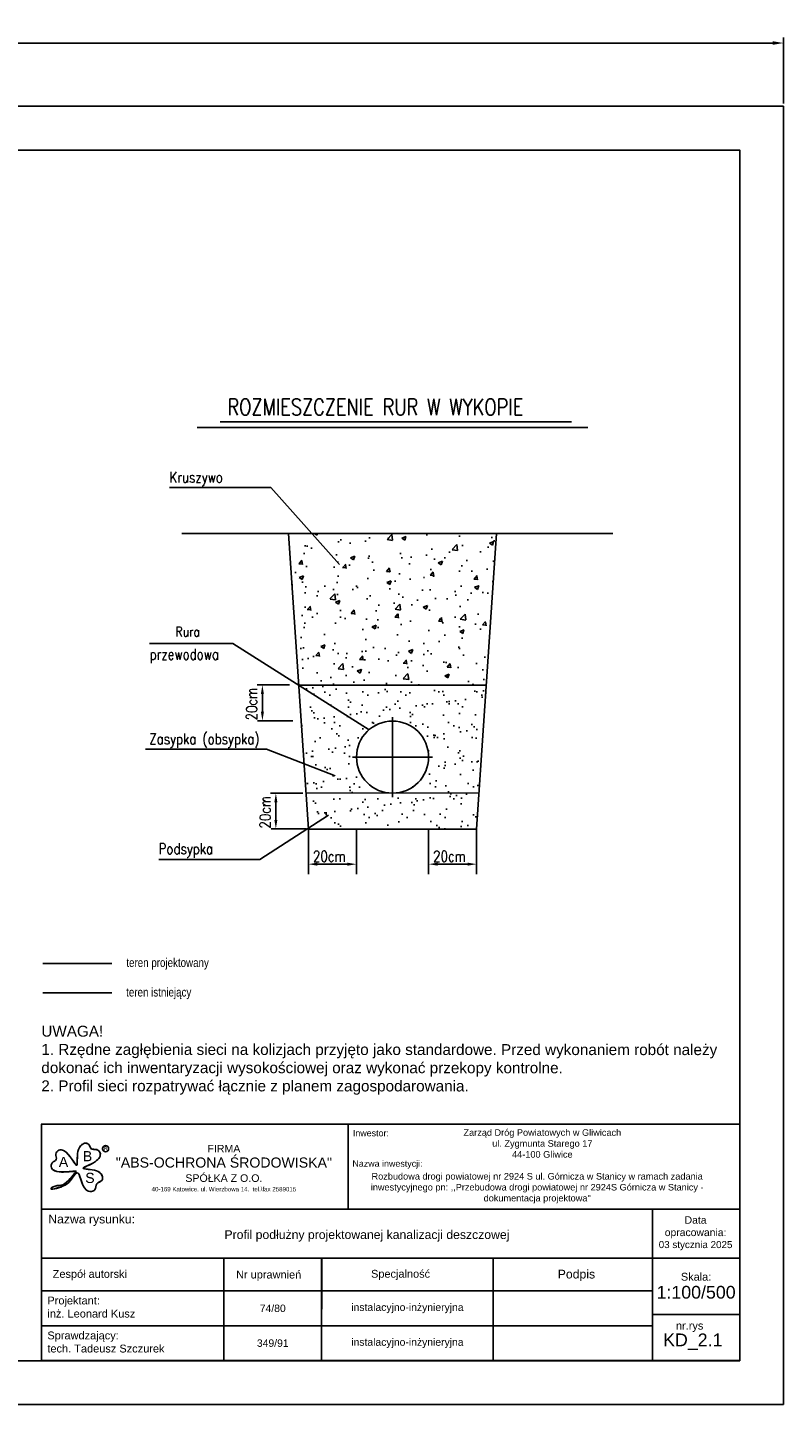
# Model space of a CAD drawing. Header units: metres. Extents: x 0 to 2625, y -705 to 306.
# Tile 26 of 34: x 2045 to 2218, y -360 to -45. Entities that reach past the tile are written whole.
import ezdxf

# ---------------------------------------------------------------- set-up
doc = ezdxf.new("R2010")
doc.units = ezdxf.units.M
doc.header["$LTSCALE"] = 0.2
doc.layers.get('0').update_dxf_attribs({"color": 250, "linetype": 'CONTINUOUS'})
doc.layers.get('Defpoints').update_dxf_attribs({"linetype": 'CONTINUOUS'})
for name, color, linetype in [('$Legenda kd', 7, 'CONTINUOUS'), ('Linie_tabeli', 7, 'CONTINUOUS'), ('tabela', 7, 'CONTINUOUS'), ('Teren_istn', 3, 'CONTINUOUS'), ('Teren_proj', 2, 'CONTINUOUS'), ('warstwa_nr_0', 8, 'CONTINUOUS')]:
    doc.layers.add(name, color=color, linetype=linetype)
doc.styles.add('arial', font='arial.ttf', dxfattribs={"height": 2})
doc.styles.add('RomanS', font='romans.shx', dxfattribs={"width": 0.9, "oblique": 7, "height": 40})
doc.styles.get("Standard").update_dxf_attribs({"font": 'arial.ttf'})
doc.dimstyles.new('ISO-25', dxfattribs={"dimtxt": 2.5, "dimasz": 2.5, "dimexe": 1.25, "dimexo": 0.625, "dimtad": 1, "dimdec": 4, "dimdsep": 46, "dimtxsty": 'Standard', "dimcen": 2.5, "dimadec": 0, "dimazin": 0, "dimtfac": 1, "dimtdec": 4, "dimtmove": 0, "dimatfit": 3, "dimfxl": 1, "dimtolj": 1, "dimtzin": 0, "dimarcsym": 0})

# ---------------------------------------------------------------- blocks, each defined once
blk = doc.blocks.new('*D4')
at = {"color": 0, "lineweight": -2, "transparency": 16777216}
for p, q in [((0, -61.93), (0, -46.83)), ((2218.36, -61.93), (2218.36, -46.83)), ((2.5, -48.08), (2215.86, -48.08))]:
    blk.add_line(p, q, dxfattribs=at)
at = {"color": 0, "transparency": 16777216}
for points in [[(2.5, -47.66), (2.5, -48.49), (0, -48.08)], [(2215.86, -47.66), (2215.86, -48.49), (2218.36, -48.08)]]:
    blk.add_solid(points, dxfattribs=at)
at = {"layer": 'Defpoints', "color": 0, "transparency": 16777216}
for p in [(2218.36, -48.08), (0, -62.56), (2218.36, -62.56)]:
    blk.add_point(p, dxfattribs=at)
at = {"color": 0, "transparency": 16777216, "insert": (1109.18, -46.17), "char_height": 2.5, "attachment_point": 5}
blk.add_mtext('\\A1;2218.356', dxfattribs=at)

msp = doc.modelspace()

# ---------------------------------------------------------------- hatches: boundary and pattern name
at = {"layer": '$Legenda kd', "lineweight": 25}
h = msp.add_hatch(dxfattribs=at)
h.set_pattern_fill('AR-CONC', color=256, scale=0.055, style=0)
h.set_pattern_definition([(50, (-16811.328, -2730.1595), (10.0201568, -0.8766497), [1.04775, -11.52525]), (355, (-16811.328, -2730.16), (-1.9383554, 10.5081154), [0.8382, -9.2202]), (100.451, (-16810.493, -2730.233), (8.0818376, 9.631418), [0.89045, -9.79495]), (46.1842, (-16811.328, -2727.366), (14.909347, -2.312328), [1.571625, -17.287875]), (96.6356, (-16810.086, -2727.558), (13.057233, 13.608406), [1.335675, -14.692425]), (351.184, (-16811.328, -2727.366), (13.057253, 13.608381), [1.2573, -13.8303]), (21, (-16809.931, -2728.064), (8.3388184, -5.6246035), [1.04775, -11.52525]), (326, (-16809.931, -2728.064), (3.3991116, 10.130338), [0.8382, -9.2202]), (71.4514, (-16809.236, -2728.533), (11.737907, 4.505757), [0.89045, -9.79495]), (37.5, (-16811.3282, -2730.1595), (0.1698732, 4.65052714), [0, -9.10844, 0, -9.3599, 0, -9.255125]), (7.5, (-16811.328, -2730.1595), (3.6750814, 5.5099316), [0, -5.33654, 0, -8.89889, 0, -3.527425]), (327.5, (-16814.4435, -2730.1595), (7.4574827, -0.3150809), [0, -3.4925, 0, -10.8966, 0, -14.45895]), (317.5, (-16815.8405, -2730.1595), (8.147105, 1.398457), [0, -4.54025, 0, -7.23646, 0, -10.26795])])
h.paths.add_polyline_path([(2152.659, -160.30114), (2105.084, -160.30114), (2107.03551, -189.39633), (2118.19297, -194.99674), (2150.33186, -194.99674)])
h.paths.add_polyline_path([(2107.03551, -189.39633), (2107.41115, -194.99674), (2118.19297, -194.99674)], flags=17)
h = msp.add_hatch(dxfattribs=at)
h.set_pattern_fill('AR-SAND', color=256, scale=0.11, style=0)
h.set_pattern_definition([(37.5, (-16811.3282, -2730.1595), (-0.1760034, 5.3835456), [0, -4.24688, 0, -4.7498, 0, -4.54025]), (7.5, (-16811.328, -2730.1595), (4.944756, 7.885076), [0, -2.29108, 0, -3.82778, 0, -1.46685]), (327.5, (-16814.765, -2730.1595), (8.7009161, 0.015809), [0, -1.397, 0, -5.0292, 0, -6.5659]), (317.5, (-16814.765, -2730.1595), (8.399121, 2.4522226), [0, -0.6985, 0, -3.29692, 0, -3.7719])])
h.paths.add_polyline_path([(2150.33186, -194.99674), (2118.19297, -194.99674), (2128.31202, -200.07592, -0.809755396), (2129.48395, -200.32507, -1), (2128.25905, -200.32507, -0.105121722), (2128.31202, -200.07592), (2118.19297, -194.99674), (2107.41115, -194.99674), (2109.6215, -227.95114), (2148.1215, -227.95114)])
h.paths.add_polyline_path([(2120.6215, -211.45114, -1), (2137.1215, -211.45114, -1)], flags=16)

# ---------------------------------------------------------------- linework, layer by layer
for p, q in [((2089.40404, -134.75249), (2169.85667, -134.75249)), ((2084.16454, -136.02055), (2173.57847, -136.02055)), ((2080.61143, -160.30114), (2090.70335, -160.30114)), ((2105.084, -160.30114), (2081.68169, -160.30114)), ((2109.6215, -227.95114), (2105.084, -160.30114)), ((2105.084, -160.30114), (2152.659, -160.30114)), ((2152.659, -160.30114), (2148.1215, -227.95114)), ((2152.659, -160.30114), (2179.334, -160.30114)), ((2176.06132, -160.30114), (2152.659, -160.30114)), ((2097.88635, -194.95114), (2105.29346, -194.95114)), ((2150.33186, -194.99674), (2107.41115, -194.99674)), ((2099.08769, -197.01364), (2099.08769, -201.06342)), ((2097.99447, -203.12592), (2106.02302, -203.12592)), ((2100.96201, -219.70114), (2108.36913, -219.70114)), ((2102.16336, -221.76364), (2102.16336, -225.81342)), ((2101.07013, -227.87592), (2109.09869, -227.87592)), ((2148.1215, -227.95114), (2109.6215, -227.95114)), ((2109.6215, -227.95114), (2109.6215, -238.26652)), ((2120.6215, -227.95114), (2120.6215, -238.26652)), ((2137.1215, -227.95114), (2137.1215, -238.26652)), ((2148.1215, -227.95114), (2148.1215, -238.26652)), ((2118.559, -235.94538), (2111.684, -235.94538)), ((2146.059, -235.94538), (2139.184, -235.94538))]:
    msp.add_line(p, q, dxfattribs=at)
at = {"layer": '$Legenda kd', "linetype": 'Continuous', "lineweight": 25}
for p, q in [((2077.81712, -149.77411), (2100.98338, -149.77411)), ((2100.98338, -149.77411), (2116.69721, -167.37189)), ((2073.25518, -185.43551), (2092.32321, -185.43551)), ((2092.32321, -185.43551), (2123.50709, -205.18332)), ((2072.36361, -209.6251), (2100.03458, -209.6251)), ((2100.03458, -209.6251), (2115.74841, -215.72288)), ((2098.51023, -234.8452), (2114.22406, -224.7469)), ((2075.34397, -234.8452), (2098.51023, -234.8452))]:
    msp.add_line(p, q, dxfattribs=at)
at = {"layer": '$Legenda kd', "lineweight": 25, "ltscale": 0.5}
for p, q in [((2128.8715, -202.28126), (2128.8715, -220.62101)), ((2138.04138, -211.45114), (2119.70163, -211.45114))]:
    msp.add_line(p, q, dxfattribs=at)
at = {"layer": '$Legenda kd', "lineweight": 25}
msp.add_lwpolyline([(2109.06502, -219.65446), (2148.67486, -219.70114)], dxfattribs=at)
msp.add_circle((2128.8715, -211.45114), 8.25, dxfattribs=at)
for points in [[(2098.74394, -197.01364), (2099.43144, -197.01364), (2099.08769, -194.95114)], [(2098.74394, -201.06342), (2099.43144, -201.06342), (2099.08769, -203.12592)], [(2101.81961, -221.76364), (2102.50711, -221.76364), (2102.16336, -219.70114)], [(2101.81961, -225.81342), (2102.50711, -225.81342), (2102.16336, -227.87592)], [(2111.684, -235.60163), (2111.684, -236.28913), (2109.6215, -235.94538)], [(2118.559, -235.60163), (2118.559, -236.28913), (2120.6215, -235.94538)], [(2139.184, -235.60163), (2139.184, -236.28913), (2137.1215, -235.94538)], [(2146.059, -235.60163), (2146.059, -236.28913), (2148.1215, -235.94538)]]:
    msp.add_solid(points, dxfattribs=at)
at = {"color": 18, "true_color": 0x000000}
for p, q in [((2048.4842, -295.40569), (2208.35884, -295.40827)), ((2048.4842, -295.40569), (2208.35884, -295.40827)), ((2048.4842, -295.42812), (2208.35885, -295.43071)), ((2048.4842, -295.42812), (2208.35885, -295.43071)), ((2048.4842, -295.42812), (2208.35885, -295.43071)), ((2048.4842, -295.42812), (2208.35885, -295.43071)), ((2048.48743, -295.41045), (2208.36208, -295.41303)), ((2048.48743, -295.41045), (2208.36208, -295.41303)), ((2048.48743, -295.41045), (2208.36208, -295.41303)), ((2048.48743, -295.41045), (2208.36208, -295.41303)), ((2118.7334, -314.88258), (2118.73372, -295.40682)), ((2118.73341, -314.90501), (2118.73372, -295.42926)), ((2118.73664, -314.88734), (2118.73695, -295.41158)), ((2208.35853, -314.88403), (2048.48388, -314.88144)), ((2208.35853, -314.90646), (2048.48388, -314.90388)), ((2208.36176, -314.88879), (2048.48712, -314.8862)), ((2188.35207, -314.8837), (2188.35151, -349.55751)), ((2048.49392, -326.09158), (2208.35835, -326.09416)), ((2090.26408, -326.08338), (2090.2637, -349.55751)), ((2090.26408, -326.10582), (2090.2637, -349.55751)), ((2090.26731, -326.08814), (2090.26693, -349.55751)), ((2112.64794, -326.07018), (2112.64756, -349.55751)), ((2112.64795, -326.09261), (2112.64757, -349.55751)), ((2112.65118, -326.07494), (2112.6508, -349.55751)), ((2151.9089, -326.07081), (2151.90852, -349.55751)), ((2151.9089, -326.09325), (2151.90852, -349.55751)), ((2151.91213, -326.07557), (2151.91175, -349.55751)), ((2188.34866, -326.0714), (2188.34828, -349.55751)), ((2188.34866, -326.09384), (2188.34828, -349.55751)), ((2048.49136, -333.54909), (2188.34853, -333.55135)), ((2048.49136, -333.57153), (2188.34854, -333.57379)), ((2048.4946, -333.55385), (2188.35177, -333.55611)), ((2188.34845, -338.96908), (2208.35716, -338.96833)), ((2188.34845, -338.99152), (2208.35716, -338.99077)), ((2188.35168, -338.97384), (2208.36039, -338.97309)), ((2048.48864, -341.54079), (2188.34841, -341.54305)), ((2048.48864, -341.56323), (2188.34841, -341.56549)), ((2048.49187, -341.54555), (2188.35164, -341.54781)), ((2048.49479, -349.53249), (2208.35923, -349.53508)), ((2048.4948, -349.55493), (2208.35923, -349.55751)), ((2048.49803, -349.53725), (2208.36246, -349.53984))]:
    msp.add_line(p, q, dxfattribs=at)
at = {"color": 18, "ltscale": 5, "true_color": 0x000000}
msp.add_lwpolyline([(2048.48743, -295.41045), (2048.48743, -349.55751)], dxfattribs=at)
at = {"color": 18, "true_color": 0x000000}
for centre in [(2063.18469, -301.04939), (2063.18469, -301.04939), (2063.18793, -301.03171), (2063.18793, -301.03171)]:
    msp.add_circle(centre, 0.69959, dxfattribs=at)
at = {"color": 18, "true_color": 0x000000, "start_tangent": (-0.999999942, 0.000340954), "end_tangent": (-0.894557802, -0.446952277)}
for points in [[(2056.12477, -306.226), (2052.58976, -306.3399), (2050.78416, -305.41842), (2050.93823, -304.30575), (2051.8991, -303.50032), (2051.82267, -302.27247), (2052.5146, -301.39021), (2053.59043, -301.46732), (2056.58632, -304.84485), (2056.85636, -301.69865), (2057.77907, -300.12581), (2058.6245, -299.78078), (2059.50806, -300.31825), (2059.89205, -301.0474), (2061.15995, -301.27805), (2061.92818, -302.00733), (2060.85164, -304.00218), (2058.08461, -305.53601), (2061.08146, -306.11258), (2062.38748, -307.22574), (2062.38713, -308.26171), (2061.1573, -309.06705), (2060.73417, -310.44821), (2059.96556, -310.83164), (2058.73612, -310.4859), (2056.62416, -306.57149), (2055.16346, -308.33599), (2053.3571, -309.63993), (2050.74413, -310.13785), (2051.17882, -309.79267), (2052.97294, -309.40959), (2054.74082, -308.2591), (2056.20162, -306.22602)], [(2056.12477, -306.22599), (2052.58975, -306.3399), (2050.78416, -305.41842), (2050.93823, -304.30575), (2051.8991, -303.50032), (2051.82267, -302.27247), (2052.5146, -301.39021), (2053.59043, -301.46732), (2056.58632, -304.84485), (2056.85636, -301.69865), (2057.77907, -300.12581), (2058.6245, -299.78078), (2059.50806, -300.31825), (2059.89205, -301.0474), (2061.15995, -301.27805), (2061.92818, -302.00733), (2060.85164, -304.00218), (2058.08461, -305.53601), (2061.08146, -306.11258), (2062.38748, -307.22574), (2062.38713, -308.26171), (2061.1573, -309.06705), (2060.73417, -310.44821), (2059.96556, -310.83164), (2058.73612, -310.4859), (2056.62416, -306.57149), (2055.16346, -308.33599), (2053.3571, -309.63993), (2050.74413, -310.13785), (2051.17882, -309.79267), (2052.97294, -309.40959), (2054.74082, -308.2591), (2056.20162, -306.22602)], [(2056.128, -306.20832), (2052.59299, -306.32222), (2050.78739, -305.40074), (2050.94146, -304.28808), (2051.90233, -303.48265), (2051.8259, -302.2548), (2052.51783, -301.37253), (2053.59366, -301.44964), (2056.58956, -304.82717), (2056.85959, -301.68097), (2057.7823, -300.10814), (2058.62774, -299.7631), (2059.5113, -300.30057), (2059.89528, -301.02972), (2061.16319, -301.26037), (2061.93141, -301.98966), (2060.85487, -303.9845), (2058.08784, -305.51834), (2061.08469, -306.0949), (2062.39071, -307.20806), (2062.39036, -308.24403), (2061.16053, -309.04937), (2060.7374, -310.43053), (2059.96879, -310.81396), (2058.73936, -310.46822), (2056.62739, -306.55381), (2055.16669, -308.31831), (2053.36033, -309.62226), (2050.74736, -310.12017), (2051.18206, -309.77499), (2052.97618, -309.39191), (2054.74406, -308.24143), (2056.20485, -306.20834)], [(2056.128, -306.20832), (2052.59299, -306.32222), (2050.78739, -305.40074), (2050.94146, -304.28808), (2051.90233, -303.48264), (2051.8259, -302.2548), (2052.51783, -301.37253), (2053.59366, -301.44964), (2056.58956, -304.82717), (2056.85959, -301.68097), (2057.7823, -300.10814), (2058.62774, -299.7631), (2059.5113, -300.30057), (2059.89528, -301.02972), (2061.16319, -301.26037), (2061.93141, -301.98966), (2060.85487, -303.9845), (2058.08784, -305.51834), (2061.08469, -306.0949), (2062.39071, -307.20806), (2062.39036, -308.24403), (2061.16053, -309.04937), (2060.7374, -310.43053), (2059.96879, -310.81396), (2058.73936, -310.46822), (2056.62739, -306.55381), (2055.16669, -308.31831), (2053.36033, -309.62226), (2050.74736, -310.12017), (2051.18206, -309.77499), (2052.97618, -309.39191), (2054.74406, -308.24143), (2056.20485, -306.20834)]]:
    msp.add_spline(points, degree=3, dxfattribs=at)
at = {"layer": 'Linie_tabeli'}
msp.add_lwpolyline([(30, -349.55751), (2208.356, -349.55751), (2208.356, -72.55751), (30, -72.55751)], close=True, dxfattribs=at)
at = {"layer": 'Teren_istn'}
msp.add_line((2048.80835, -265.40578), (2064.65939, -265.40578), dxfattribs=at)
at = {"layer": 'Teren_proj'}
msp.add_line((2048.80835, -258.65233), (2064.65939, -258.65233), dxfattribs=at)
at = {"layer": 'warstwa_nr_0'}
msp.add_lwpolyline([(0, -359.55751), (2218.356, -359.55751), (2218.356, -62.55751), (0, -62.55751)], close=True, dxfattribs=at)

# ---------------------------------------------------------------- texts
at = {"layer": '$Legenda kd', "lineweight": 25, "style": 'RomanS', "width": 0.8}
for s, height, p in [('ROZMIESZCZENIE RUR W WYKOPIE', 3.7125, (2091.10079, -133.20459)), ('Kruszywo', 2.475, (2077.81028, -148.66005)), ('Rura', 2.25, (2079.21418, -183.88363)), ('przewodowa', 2.475, (2073.25938, -189.15702)), ('Zasypka (obsypka)', 2.475, (2073.20962, -208.51104)), ('Podsypka', 2.475, (2075.33713, -233.64938)), ('20cm', 2.475, (2110.66969, -235.37549)), ('20cm', 2.475, (2138.16969, -235.37549))]:
    msp.add_text(s, height=height, dxfattribs=at).set_placement(p)
for p in [(2097.86984, -203.04035), (2100.94551, -227.79035)]:
    msp.add_text('20cm', height=2.475, rotation=90, dxfattribs=at).set_placement(p)
at = {"color": 0, "insert": (2130.07938, -272.93553), "char_height": 3, "width": 163.1791861, "attachment_point": 2, "rotation": 359.9804647}
msp.add_mtext('\\A1;\\pxql;{\\f@Arial Unicode MS|b0|i0|c238|p34;\\H0.83333x;UWAGA!\\P1. Rzędne zagłębienia sieci na kolizjach przyjęto jako standardowe. Przed wykonaniem robót należy dokonać ich inwentaryzacji wysokościowej oraz wykonać przekopy kontrolne.\\P2. Profil sieci rozpatrywać łącznie z planem zagospodarowania.}', dxfattribs=at)
at = {"color": 18, "true_color": 0x000000, "char_height": 1.4564873, "width": 71.9253003, "attachment_point": 1, "rotation": 359.9804647}
for s, insert in [('{\\fArial|b0|i0|c238|p34;Inwestor:}', (2119.7936, -296.74924)), ('{\\fArial|b0|i0|c238|p34;Nazwa inwestycji:}', (2119.69212, -303.70968))]:
    msp.add_mtext(s, dxfattribs=dict(at, insert=insert))
at = {"color": 18, "true_color": 0x000000, "style": 'arial'}
for s, insert, char_height, width, attachment_point, rotation in [('B', (2057.97712, -301.60203), 2.31258, 3.874342, 1, 359.9804647), ('B', (2057.97712, -301.60203), 2.31258, 3.874342, 1, 359.9804647), ('B', (2057.98035, -301.58436), 2.31258, 3.874342, 1, 359.9804647), ('B', (2057.98035, -301.58435), 2.31258, 3.874342, 1, 359.9804647), ('{\\fArial CE|b0|i0|c238|p34;R}', (2062.85271, -300.62549), 0.7708599, 3.874342, 1, 359.9804647), ('{\\fArial CE|b0|i0|c238|p34;R}', (2062.85271, -300.62549), 0.7708599, 3.874342, 1, 359.9804647), ('{\\fArial CE|b0|i0|c238|p34;R}', (2062.85594, -300.60781), 0.7708599, 3.874342, 1, 359.9804647), ('{\\fArial CE|b0|i0|c238|p34;R}', (2062.85594, -300.60781), 0.7708599, 3.874342, 1, 359.9804647), ('FIRMA\\P{\\H1.333x;"ABS-OCHRONA ŚRODOWISKA"\\P}SPÓŁKA Z O.O.\\P{\\H0.5778x;40-169 Katowice. ul. Wierzbowa 14.  tel.\\\\fax 2589015}', (2090.27195, -305.48567), 1.7344348, 57.8144945, 5, 359.9804647), ('A', (2052.4874, -302.90343), 2.31258, 3.874342, 1, 359.9804647), ('A', (2052.4874, -302.90343), 2.31258, 3.874342, 1, 359.9804647), ('S', (2058.53487, -306.57506), 2.31258, 3.874342, 1, 359.9804647), ('S', (2058.53487, -306.57506), 2.31258, 3.874342, 1, 359.9804647), ('S', (2058.5381, -306.55738), 2.31258, 3.874342, 1, 359.9804647), ('S', (2058.5381, -306.55738), 2.31258, 3.874342, 1, 359.9804647), ('{\\fArial|b0|i0|c238|p34;Nazwa rysunku:}', (2050.07828, -316.13459), 1.997925, 22.5379514, 1, 359.9804647), ('\\pxqc;Data \\Popracowania:\\P{\\H0.9469x;03 stycznia 2025}', (2189.75637, -320.38483), 1.7, 16.964961, 4, 359.9804647), ('{\\fArial|b0|i0|c238|p34;Zespół autorski}', (2051.08728, -329.95769), 1.7935443, 48.6542087, 4, 359.9804647), ('{\\fArial|b0|i0|c238|p34;Nr uprawnień}', (2093.06822, -330.10867), 1.7935443, 18.7532913, 4, 359.9804647), ('{\\fArial|b0|i0|c238|p34;Specjalność}', (2123.95824, -329.93129), 1.7935443, 19.0401464, 4, 359.9804647), ('{\\fArial|b0|i0|c238|p34;\\H1.114x;Podpis}', (2166.68528, -330.03278), 1.7981325, 9.0505214, 4, 359.9804647), ('\\A1;Skala:\\P{\\H1.6241x;1:100/500}', (2198.35433, -332.40835), 1.7935443, 74.7313859, 5, 359.9804647), ('{\\H1.003x;Projektant:\\Pinż. Leonard Kusz}', (2049.87448, -337.28198), 1.7935443, 74.7306171, 4, 359.9804647), ('\\pxqc;{\\H0.9469x;74/80}', (2101.45906, -337.56823), 1.7935443, 19.0401464, 5, 359.9804647), ('{\\H0.9469x;instalacyjno-inżynieryjna}', (2132.28147, -337.56873), 1.7935443, 19.0401464, 5, 359.9804647), ('{\\H1.003x;Sprawdzający:\\Ptech. Tadeusz Szczurek}', (2049.86916, -345.27368), 1.7935443, 74.7306171, 4, 359.9804647), ('\\A1;nr.rys', (2193.75262, -341.79139), 1.793544, 74.7313859, 4, 359.9969339), ('\\pxqc;{\\H0.9469x;349/91}', (2101.4557, -345.5375), 1.7935443, 19.0401464, 5, 359.9804647), ('{\\H0.9469x;instalacyjno-inżynieryjna}', (2132.27811, -345.538), 1.7935443, 19.0401464, 5, 359.9804647)]:
    msp.add_mtext(s, dxfattribs=dict(at, insert=insert, char_height=char_height, width=width, attachment_point=attachment_point, rotation=rotation))
at = {"layer": 'Linie_tabeli', "width": 0.8}
for s, p in [('teren projektowany', (2067.94609, -259.45964)), ('teren istniejący', (2067.90628, -266.23008))]:
    msp.add_text(s, height=2, dxfattribs=at).set_placement(p)
at = {"layer": 'tabela', "color": 18, "linetype": 'Continuous', "true_color": 0x000000, "attachment_point": 2}
for s, insert, char_height, width in [('{\\fArial|b0|i0|c238|p50;Zarząd Dróg Powiatowych w Gliwicach\\Pul. Zygmunta Starego 17\\P44-100 Gliwice}', (2163.16165, -296.59361), 1.5, 153.09), ('{\\fArial|b0|i0|c238|p50;Rozbudowa drogi powiatowej nr 2924 S ul. Górnicza w Stanicy w ramach zadania inwestycyjnego pn: ,,Przebudowa drogi powiatowej nr 2924S Górnicza w Stanicy - dokumentacja projektowa"}', (2161.97572, -306.6021), 1.5, 89.4932613), ('{\\fArial|b0|i0|c238|p50;Profil podłużny projektowanej kanalizacji deszczowej}', (2123.01419, -319.69316), 2, 153.09)]:
    msp.add_mtext(s, dxfattribs=dict(at, insert=insert, char_height=char_height, width=width))
at = {"layer": 'tabela', "color": 18, "linetype": 'Continuous', "true_color": 0x000000, "insert": (2190.79615, -345.19982), "char_height": 1.795407, "width": 74.809, "attachment_point": 4, "style": 'arial'}
msp.add_mtext('\\A1;{\\H1.6241x;KD_2.1}', dxfattribs=at)

# ---------------------------------------------------------------- dimensions: what is measured, and where the dimension line sits
dim = msp.add_linear_dim(base=(2218.356, -48.07596), p1=(0, -62.55751), p2=(2218.356, -62.55751), dimstyle='ISO-25')
dim.commit()
dim.dimension.update_dxf_attribs({"geometry": '*D4', "text_midpoint": (1109.178, -48.07596), "dimtype": 160})

doc.saveas('drawing.dxf')
